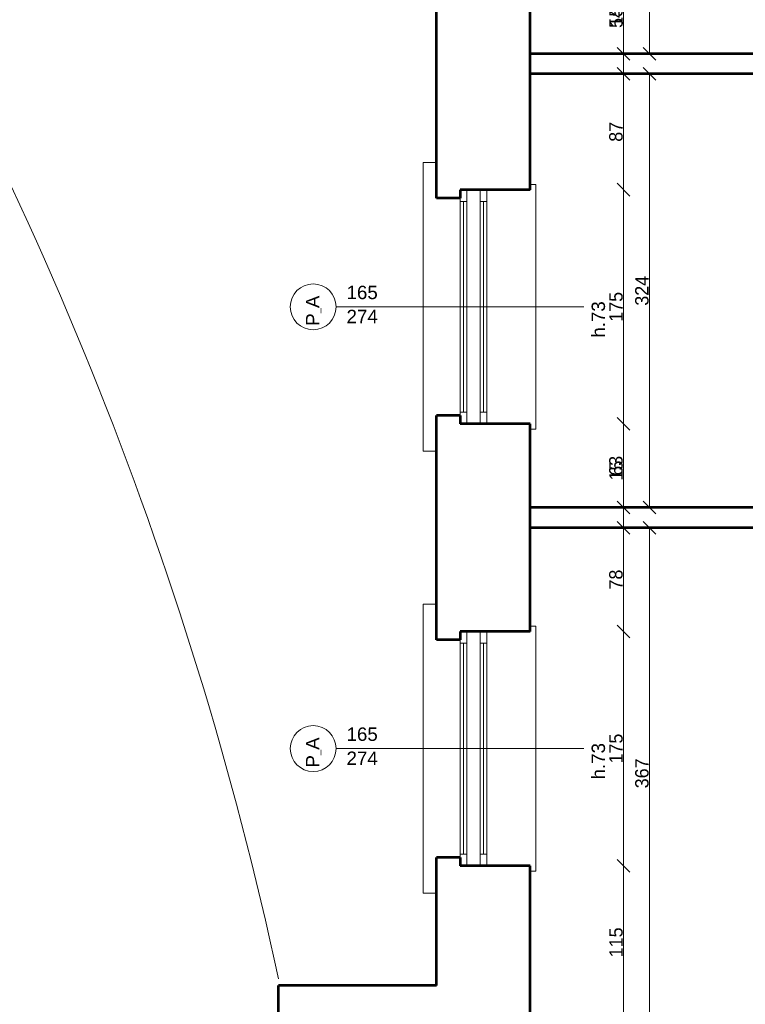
# Model space of a CAD drawing. Header units: inches. Extents: x -21887 to 84279, y -131485 to 67836.
# Tile 167 of 256: x -9333 to -3914, y 19050 to 26406. Entities that reach past the tile are written whole.
import ezdxf

# ---------------------------------------------------------------- set-up
doc = ezdxf.new("R2010")
doc.units = ezdxf.units.IN
doc.header["$MEASUREMENT"] = 0
doc.layers.get('0').update_dxf_attribs({"lineweight": 13})
doc.layers.get('Defpoints').update_dxf_attribs({"lineweight": 13})
for name, color, linetype, lineweight in [('AI_MURY', 7, 'Continuous', 53), ('Dimensioning', 7, 'Continuous', 13), ('DRZWI', 7, 'Continuous', 13), ('dzialowki', 7, 'Continuous', 53), ('schodzy', 7, 'Continuous', 13)]:
    doc.layers.add(name, color=color, linetype=linetype, lineweight=lineweight)
doc.styles.add('GENERATED_STYLE_7', font='txt')
doc.styles.add('Style-Courier New', font='txt')
doc.dimstyles.new('Dimstyle_4', dxfattribs={"dimtxt": 100, "dimasz": 95, "dimexe": 0, "dimexo": 0, "dimgap": 0.09, "dimtad": 1, "dimdec": 0, "dimlfac": 0.1, "dimzin": 0, "dimdsep": 46, "dimlunit": 5, "dimtxsty": 'GENERATED_STYLE_7', "dimblk": 'ARROWHEAD_6', "dimcen": 0.09, "dimclrd": 161, "dimclre": 161, "dimclrt": 7, "dimadec": 0, "dimazin": 0, "dimtfac": 1, "dimtdec": 0, "dimtmove": 0, "dimatfit": 3, "dimfxl": 0, "dimtolj": 1, "dimtzin": 0, "dimarcsym": 0})

# ---------------------------------------------------------------- blocks, each defined once
blk = doc.blocks.new('ARROWHEAD_6')
at = {"color": 0, "linetype": 'Continuous'}
for p, q in [((0, 0), (-1, 0)), ((-0.5, -0.5), (0.5, 0.5))]:
    blk.add_line(p, q, dxfattribs=at)
blk = doc.blocks.new('*U104')
at = {"layer": 'Defpoints', "color": 0, "linetype": 'Continuous'}
for p in [(-5590, 20085.7), (-4823.6, 20085.7), (-4823.6, 18940.7)]:
    blk.add_point(p, dxfattribs=at)
at = {"layer": 'Dimensioning', "color": 161, "linetype": 'Continuous', "lineweight": -2}
for p, q in [((-4823.8, 20085.7), (-4823.6, 20085.7)), ((-4823.6, 19035.7), (-4823.6, 19990.7))]:
    blk.add_line(p, q, dxfattribs=at)
at = {"layer": 'Dimensioning', "color": 161, "linetype": 'Continuous', "lineweight": -2, "xscale": 95, "yscale": 95, "zscale": 95}
for p, rotation in [((-4823.6, 20085.7), 90), ((-4823.6, 18940.7), 270)]:
    blk.add_blockref('ARROWHEAD_6', p, dxfattribs=dict(at, rotation=rotation))
at = {"layer": 'Dimensioning', "color": 7, "linetype": 'Continuous', "insert": (-4879.3, 19513.2), "char_height": 100, "attachment_point": 5, "rotation": 90, "style": 'GENERATED_STYLE_7'}
blk.add_mtext('115', dxfattribs=at)
blk = doc.blocks.new('*D1780')
at = {"layer": 'Defpoints'}
for p in [(-5590, 20085.7), (-4823.6, 20085.7), (-4823.6, 19513.2), (-4823.6, 18940.7)]:
    blk.add_point(p, dxfattribs=at)
at = {"layer": 'Dimensioning', "color": 161, "linetype": 'Continuous'}
blk.add_blockref('*U104', (0, 0), dxfattribs=at)
blk = doc.blocks.new('*U105')
at = {"layer": 'Defpoints', "color": 0, "linetype": 'Continuous'}
for p in [(-5639.5, 21835.7), (-4823.6, 21835.7), (-5590, 20085.7)]:
    blk.add_point(p, dxfattribs=at)
at = {"layer": 'Dimensioning', "color": 161, "linetype": 'Continuous', "lineweight": -2}
for p, q in [((-4823.8, 21835.7), (-4823.6, 21835.7)), ((-4823.6, 20180.7), (-4823.6, 21740.7)), ((-4823.8, 20085.7), (-4823.6, 20085.7))]:
    blk.add_line(p, q, dxfattribs=at)
at = {"layer": 'Dimensioning', "color": 161, "linetype": 'Continuous', "lineweight": -2, "xscale": 95, "yscale": 95, "zscale": 95}
for p, rotation in [((-4823.6, 21835.7), 90), ((-4823.6, 20085.7), 270)]:
    blk.add_blockref('ARROWHEAD_6', p, dxfattribs=dict(at, rotation=rotation))
at = {"layer": 'Dimensioning', "color": 7, "linetype": 'Continuous', "insert": (-4879.3, 20960.7), "char_height": 100, "attachment_point": 5, "rotation": 90, "style": 'GENERATED_STYLE_7'}
blk.add_mtext('175', dxfattribs=at)
blk = doc.blocks.new('*D1781')
at = {"layer": 'Defpoints'}
for p in [(-5639.5, 21835.7), (-4823.6, 21835.7), (-4823.6, 20960.7), (-5590, 20085.7)]:
    blk.add_point(p, dxfattribs=at)
at = {"layer": 'Dimensioning', "color": 161, "linetype": 'Continuous'}
blk.add_blockref('*U105', (0, 0), dxfattribs=at)
blk = doc.blocks.new('*U106')
at = {"layer": 'Defpoints', "color": 0, "linetype": 'Continuous'}
for p in [(-5519.5, 22610.7), (-4823.6, 22610.7), (-5639.5, 21835.7)]:
    blk.add_point(p, dxfattribs=at)
at = {"layer": 'Dimensioning', "color": 161, "linetype": 'Continuous', "lineweight": -2}
for p, q in [((-4823.8, 22610.7), (-4823.6, 22610.7)), ((-4823.6, 21930.7), (-4823.6, 22515.7)), ((-4823.8, 21835.7), (-4823.6, 21835.7))]:
    blk.add_line(p, q, dxfattribs=at)
at = {"layer": 'Dimensioning', "color": 161, "linetype": 'Continuous', "lineweight": -2, "xscale": 95, "yscale": 95, "zscale": 95}
for p, rotation in [((-4823.6, 22610.7), 90), ((-4823.6, 21835.7), 270)]:
    blk.add_blockref('ARROWHEAD_6', p, dxfattribs=dict(at, rotation=rotation))
at = {"layer": 'Dimensioning', "color": 7, "linetype": 'Continuous', "insert": (-4879.9, 22223.2), "char_height": 100, "attachment_point": 5, "rotation": 90, "style": 'GENERATED_STYLE_7'}
blk.add_mtext('78', dxfattribs=at)
blk = doc.blocks.new('*D1782')
at = {"layer": 'Defpoints'}
for p in [(-5519.5, 22610.7), (-4823.6, 22610.7), (-4823.6, 22223.2), (-5639.5, 21835.7)]:
    blk.add_point(p, dxfattribs=at)
at = {"layer": 'Dimensioning', "color": 161, "linetype": 'Continuous'}
blk.add_blockref('*U106', (0, 0), dxfattribs=at)
blk = doc.blocks.new('*U107')
at = {"layer": 'Defpoints', "color": 0, "linetype": 'Continuous'}
for p in [(-5519.5, 22760.7), (-4823.6, 22760.7), (-5519.5, 22610.7)]:
    blk.add_point(p, dxfattribs=at)
at = {"layer": 'Dimensioning', "color": 161, "linetype": 'Continuous', "lineweight": -2}
for p, q in [((-4823.6, 22855.7), (-4823.6, 23124.1)), ((-4823.8, 22760.7), (-4823.6, 22760.7)), ((-4823.6, 22610.7), (-4823.6, 22760.7)), ((-4823.8, 22610.7), (-4823.6, 22610.7)), ((-4823.6, 22515.7), (-4823.6, 22420.7))]:
    blk.add_line(p, q, dxfattribs=at)
at = {"layer": 'Dimensioning', "color": 161, "linetype": 'Continuous', "lineweight": -2, "xscale": 95, "yscale": 95, "zscale": 95}
for p, rotation in [((-4823.6, 22760.7), 270), ((-4823.6, 22610.7), 90)]:
    blk.add_blockref('ARROWHEAD_6', p, dxfattribs=dict(at, rotation=rotation))
at = {"layer": 'Dimensioning', "color": 7, "linetype": 'Continuous', "insert": (-4879.3, 23037.4), "char_height": 100, "attachment_point": 5, "rotation": 90, "style": 'GENERATED_STYLE_7'}
blk.add_mtext('15', dxfattribs=at)
blk = doc.blocks.new('*D1783')
at = {"layer": 'Defpoints'}
for p in [(-4823.6, 23037.4), (-5519.5, 22760.7), (-4823.6, 22760.7), (-5519.5, 22610.7)]:
    blk.add_point(p, dxfattribs=at)
at = {"layer": 'Dimensioning', "color": 161, "linetype": 'Continuous'}
blk.add_blockref('*U107', (0, 0), dxfattribs=at)
blk = doc.blocks.new('*U108')
at = {"layer": 'Defpoints', "color": 0, "linetype": 'Continuous'}
for p in [(-5633.2, 23385.7), (-4823.6, 23385.7), (-5519.5, 22760.7)]:
    blk.add_point(p, dxfattribs=at)
at = {"layer": 'Dimensioning', "color": 161, "linetype": 'Continuous', "lineweight": -2}
for p, q in [((-4823.8, 23385.7), (-4823.6, 23385.7)), ((-4823.6, 22855.7), (-4823.6, 23290.7)), ((-4823.8, 22760.7), (-4823.6, 22760.7))]:
    blk.add_line(p, q, dxfattribs=at)
at = {"layer": 'Dimensioning', "color": 161, "linetype": 'Continuous', "lineweight": -2, "xscale": 95, "yscale": 95, "zscale": 95}
for p, rotation in [((-4823.6, 23385.7), 90), ((-4823.6, 22760.7), 270)]:
    blk.add_blockref('ARROWHEAD_6', p, dxfattribs=dict(at, rotation=rotation))
at = {"layer": 'Dimensioning', "color": 7, "linetype": 'Continuous', "insert": (-4879.9, 23073.2), "char_height": 100, "attachment_point": 5, "rotation": 90, "style": 'GENERATED_STYLE_7'}
blk.add_mtext('63', dxfattribs=at)
blk = doc.blocks.new('*D1784')
at = {"layer": 'Defpoints'}
for p in [(-5633.2, 23385.7), (-4823.6, 23385.7), (-4823.6, 23073.2), (-5519.5, 22760.7)]:
    blk.add_point(p, dxfattribs=at)
at = {"layer": 'Dimensioning', "color": 161, "linetype": 'Continuous'}
blk.add_blockref('*U108', (0, 0), dxfattribs=at)
blk = doc.blocks.new('*U109')
at = {"layer": 'Defpoints', "color": 0, "linetype": 'Continuous'}
for p in [(-5678.3, 25135.7), (-4823.6, 25135.7), (-5633.2, 23385.7)]:
    blk.add_point(p, dxfattribs=at)
at = {"layer": 'Dimensioning', "color": 161, "linetype": 'Continuous', "lineweight": -2}
for p, q in [((-4823.8, 25135.7), (-4823.6, 25135.7)), ((-4823.6, 23480.7), (-4823.6, 25040.7)), ((-4823.8, 23385.7), (-4823.6, 23385.7))]:
    blk.add_line(p, q, dxfattribs=at)
at = {"layer": 'Dimensioning', "color": 161, "linetype": 'Continuous', "lineweight": -2, "xscale": 95, "yscale": 95, "zscale": 95}
for p, rotation in [((-4823.6, 25135.7), 90), ((-4823.6, 23385.7), 270)]:
    blk.add_blockref('ARROWHEAD_6', p, dxfattribs=dict(at, rotation=rotation))
at = {"layer": 'Dimensioning', "color": 7, "linetype": 'Continuous', "insert": (-4879.3, 24260.7), "char_height": 100, "attachment_point": 5, "rotation": 90, "style": 'GENERATED_STYLE_7'}
blk.add_mtext('175', dxfattribs=at)
blk = doc.blocks.new('*D1785')
at = {"layer": 'Defpoints'}
for p in [(-5678.3, 25135.7), (-4823.6, 25135.7), (-4823.6, 24260.7), (-5633.2, 23385.7)]:
    blk.add_point(p, dxfattribs=at)
at = {"layer": 'Dimensioning', "color": 161, "linetype": 'Continuous'}
blk.add_blockref('*U109', (0, 0), dxfattribs=at)
blk = doc.blocks.new('*U110')
at = {"layer": 'Defpoints', "color": 0, "linetype": 'Continuous'}
for p in [(-5519.5, 26000.7), (-4823.6, 26000.7), (-5678.3, 25135.7)]:
    blk.add_point(p, dxfattribs=at)
at = {"layer": 'Dimensioning', "color": 161, "linetype": 'Continuous', "lineweight": -2}
for p, q in [((-4823.8, 26000.7), (-4823.6, 26000.7)), ((-4823.6, 25230.7), (-4823.6, 25905.7)), ((-4823.8, 25135.7), (-4823.6, 25135.7))]:
    blk.add_line(p, q, dxfattribs=at)
at = {"layer": 'Dimensioning', "color": 161, "linetype": 'Continuous', "lineweight": -2, "xscale": 95, "yscale": 95, "zscale": 95}
for p, rotation in [((-4823.6, 26000.7), 90), ((-4823.6, 25135.7), 270)]:
    blk.add_blockref('ARROWHEAD_6', p, dxfattribs=dict(at, rotation=rotation))
at = {"layer": 'Dimensioning', "color": 7, "linetype": 'Continuous', "insert": (-4879.9, 25568.2), "char_height": 100, "attachment_point": 5, "rotation": 90, "style": 'GENERATED_STYLE_7'}
blk.add_mtext('87', dxfattribs=at)
blk = doc.blocks.new('*D1786')
at = {"layer": 'Defpoints'}
for p in [(-5519.5, 26000.7), (-4823.6, 26000.7), (-4823.6, 25568.2), (-5678.3, 25135.7)]:
    blk.add_point(p, dxfattribs=at)
at = {"layer": 'Dimensioning', "color": 161, "linetype": 'Continuous'}
blk.add_blockref('*U110', (0, 0), dxfattribs=at)
blk = doc.blocks.new('*U111')
at = {"layer": 'Defpoints', "color": 0, "linetype": 'Continuous'}
for p in [(-5519.5, 26150.7), (-4823.6, 26150.7), (-5519.5, 26000.7)]:
    blk.add_point(p, dxfattribs=at)
at = {"layer": 'Dimensioning', "color": 161, "linetype": 'Continuous', "lineweight": -2}
for p, q in [((-4823.6, 26245.7), (-4823.6, 26514.1)), ((-4823.8, 26150.7), (-4823.6, 26150.7)), ((-4823.6, 26000.7), (-4823.6, 26150.7)), ((-4823.8, 26000.7), (-4823.6, 26000.7)), ((-4823.6, 25905.7), (-4823.6, 25810.7))]:
    blk.add_line(p, q, dxfattribs=at)
at = {"layer": 'Dimensioning', "color": 161, "linetype": 'Continuous', "lineweight": -2, "xscale": 95, "yscale": 95, "zscale": 95}
for p, rotation in [((-4823.6, 26150.7), 270), ((-4823.6, 26000.7), 90)]:
    blk.add_blockref('ARROWHEAD_6', p, dxfattribs=dict(at, rotation=rotation))
at = {"layer": 'Dimensioning', "color": 7, "linetype": 'Continuous', "insert": (-4879.3, 26427.4), "char_height": 100, "attachment_point": 5, "rotation": 90, "style": 'GENERATED_STYLE_7'}
blk.add_mtext('15', dxfattribs=at)
blk = doc.blocks.new('*D1787')
at = {"layer": 'Defpoints'}
for p in [(-4823.6, 26427.4), (-5519.5, 26150.7), (-4823.6, 26150.7), (-5519.5, 26000.7)]:
    blk.add_point(p, dxfattribs=at)
at = {"layer": 'Dimensioning', "color": 161, "linetype": 'Continuous'}
blk.add_blockref('*U111', (0, 0), dxfattribs=at)
blk = doc.blocks.new('*U112')
at = {"layer": 'Defpoints', "color": 0, "linetype": 'Continuous'}
for p in [(-5626.7, 26685.7), (-4823.6, 26685.7), (-5519.5, 26150.7)]:
    blk.add_point(p, dxfattribs=at)
at = {"layer": 'Dimensioning', "color": 161, "linetype": 'Continuous', "lineweight": -2}
for p, q in [((-4823.8, 26685.7), (-4823.6, 26685.7)), ((-4823.6, 26245.7), (-4823.6, 26590.7)), ((-4823.8, 26150.7), (-4823.6, 26150.7))]:
    blk.add_line(p, q, dxfattribs=at)
at = {"layer": 'Dimensioning', "color": 161, "linetype": 'Continuous', "lineweight": -2, "xscale": 95, "yscale": 95, "zscale": 95}
for p, rotation in [((-4823.6, 26685.7), 90), ((-4823.6, 26150.7), 270)]:
    blk.add_blockref('ARROWHEAD_6', p, dxfattribs=dict(at, rotation=rotation))
at = {"layer": 'Dimensioning', "color": 7, "linetype": 'Continuous', "insert": (-4878.6, 26418.2), "char_height": 100, "attachment_point": 5, "rotation": 90, "style": 'GENERATED_STYLE_7'}
blk.add_mtext('54', dxfattribs=at)
blk = doc.blocks.new('*D1788')
at = {"layer": 'Defpoints'}
for p in [(-5626.7, 26685.7), (-4823.6, 26685.7), (-4823.6, 26418.2), (-5519.5, 26150.7)]:
    blk.add_point(p, dxfattribs=at)
at = {"layer": 'Dimensioning', "color": 161, "linetype": 'Continuous'}
blk.add_blockref('*U112', (0, 0), dxfattribs=at)
blk = doc.blocks.new('*U255')
at = {"layer": 'Defpoints', "color": 0, "linetype": 'Continuous'}
for p in [(-4629.5, 29120.7), (-4629.5, 29120.7), (-4629.5, 26150.7)]:
    blk.add_point(p, dxfattribs=at)
at = {"layer": 'Dimensioning', "color": 161, "linetype": 'Continuous', "lineweight": -2}
blk.add_line((-4629.5, 26245.7), (-4629.5, 29025.7), dxfattribs=at)
at = {"layer": 'Dimensioning', "color": 161, "linetype": 'Continuous', "lineweight": -2, "xscale": 95, "yscale": 95, "zscale": 95}
for p, rotation in [((-4629.5, 29120.7), 90), ((-4629.5, 26150.7), 270)]:
    blk.add_blockref('ARROWHEAD_6', p, dxfattribs=dict(at, rotation=rotation))
at = {"layer": 'Dimensioning', "color": 7, "linetype": 'Continuous', "insert": (-4685.8, 27635.7), "char_height": 100, "attachment_point": 5, "rotation": 90, "style": 'GENERATED_STYLE_7'}
blk.add_mtext('297', dxfattribs=at)
blk = doc.blocks.new('*D2024')
at = {"layer": 'Defpoints'}
for p in [(-4629.5, 29120.7), (-4629.5, 29120.7), (-4629.5, 27635.7), (-4629.5, 26150.7)]:
    blk.add_point(p, dxfattribs=at)
at = {"layer": 'Dimensioning', "color": 161, "linetype": 'Continuous'}
blk.add_blockref('*U255', (0, 0), dxfattribs=at)
blk = doc.blocks.new('*U256')
at = {"layer": 'Defpoints', "color": 0, "linetype": 'Continuous'}
for p in [(-4629.5, 26000.7), (-4629.5, 26000.7), (-4629.5, 22760.7)]:
    blk.add_point(p, dxfattribs=at)
at = {"layer": 'Dimensioning', "color": 161, "linetype": 'Continuous', "lineweight": -2}
blk.add_line((-4629.5, 22855.7), (-4629.5, 25905.7), dxfattribs=at)
at = {"layer": 'Dimensioning', "color": 161, "linetype": 'Continuous', "lineweight": -2, "xscale": 95, "yscale": 95, "zscale": 95}
for p, rotation in [((-4629.5, 26000.7), 90), ((-4629.5, 22760.7), 270)]:
    blk.add_blockref('ARROWHEAD_6', p, dxfattribs=dict(at, rotation=rotation))
at = {"layer": 'Dimensioning', "color": 7, "linetype": 'Continuous', "insert": (-4685.8, 24380.7), "char_height": 100, "attachment_point": 5, "rotation": 90, "style": 'GENERATED_STYLE_7'}
blk.add_mtext('324', dxfattribs=at)
blk = doc.blocks.new('*D2025')
at = {"layer": 'Defpoints'}
for p in [(-4629.5, 26000.7), (-4629.5, 26000.7), (-4629.5, 24380.7), (-4629.5, 22760.7)]:
    blk.add_point(p, dxfattribs=at)
at = {"layer": 'Dimensioning', "color": 161, "linetype": 'Continuous'}
blk.add_blockref('*U256', (0, 0), dxfattribs=at)
blk = doc.blocks.new('*U257')
at = {"layer": 'Defpoints', "color": 0, "linetype": 'Continuous'}
for p in [(-4629.5, 22610.7), (-4629.5, 22610.7), (-4629.5, 18940.7)]:
    blk.add_point(p, dxfattribs=at)
at = {"layer": 'Dimensioning', "color": 161, "linetype": 'Continuous', "lineweight": -2}
blk.add_line((-4629.5, 19035.7), (-4629.5, 22515.7), dxfattribs=at)
at = {"layer": 'Dimensioning', "color": 161, "linetype": 'Continuous', "lineweight": -2, "xscale": 95, "yscale": 95, "zscale": 95}
for p, rotation in [((-4629.5, 22610.7), 90), ((-4629.5, 18940.7), 270)]:
    blk.add_blockref('ARROWHEAD_6', p, dxfattribs=dict(at, rotation=rotation))
at = {"layer": 'Dimensioning', "color": 7, "linetype": 'Continuous', "insert": (-4685.8, 20775.7), "char_height": 100, "attachment_point": 5, "rotation": 90, "style": 'GENERATED_STYLE_7'}
blk.add_mtext('367', dxfattribs=at)
blk = doc.blocks.new('*D2026')
at = {"layer": 'Defpoints'}
for p in [(-4629.5, 22610.7), (-4629.5, 22610.7), (-4629.5, 20775.7), (-4629.5, 18940.7)]:
    blk.add_point(p, dxfattribs=at)
at = {"layer": 'Dimensioning', "color": 161, "linetype": 'Continuous'}
blk.add_blockref('*U257', (0, 0), dxfattribs=at)

msp = doc.modelspace()

# ---------------------------------------------------------------- linework, layer by layer
at = {"layer": 'AI_MURY', "color": 7, "linetype": 'Continuous'}
for p, q in [((-6219.5, 25073.2), (-6219.5, 26748.2)), ((-5519.5, 25135.7), (-5519.5, 26685.7)), ((-5519.5, 25135.7), (-6044.5, 25135.7)), ((-6044.5, 25135.7), (-6044.5, 25073.2)), ((-6044.5, 25073.2), (-6219.5, 25073.2)), ((-6219.5, 21773.2), (-6219.5, 23448.2)), ((-6044.5, 23448.2), (-6219.5, 23448.2)), ((-6044.5, 23448.2), (-6044.5, 23385.7)), ((-5519.5, 23385.7), (-6044.5, 23385.7)), ((-5519.5, 21835.7), (-5519.5, 23385.7)), ((-6044.5, 21773.2), (-6219.5, 21773.2)), ((-5519.5, 21835.7), (-6044.5, 21835.7)), ((-6044.5, 21835.7), (-6044.5, 21773.2)), ((-6044.5, 20148.2), (-6219.5, 20148.2)), ((-6219.5, 19190.7), (-6219.5, 20148.2)), ((-6044.5, 20148.2), (-6044.5, 20085.7)), ((-5519.5, 20085.7), (-6044.5, 20085.7)), ((-5519.5, 18940.7), (-5519.5, 20085.7)), ((-7399.5, 17730.7), (-7399.5, 19190.7)), ((-6219.5, 19190.7), (-7399.5, 19190.7))]:
    msp.add_line(p, q, dxfattribs=at)
at = {"layer": 'DRZWI', "color": 251, "linetype": 'Continuous'}
for p, q in [((-6319.5, 25339.6), (-6319.5, 23181.8)), ((-6319.5, 25339.6), (-6219.5, 25339.6)), ((-5519.5, 25175.7), (-5479.5, 25175.7)), ((-5479.5, 25175.7), (-5479.5, 23345.7)), ((-5519.5, 23345.7), (-5479.5, 23345.7)), ((-6319.5, 23181.8), (-6219.5, 23181.8)), ((-6319.5, 22039.6), (-6319.5, 19881.8)), ((-6319.5, 22039.6), (-6219.5, 22039.6)), ((-5519.5, 21875.7), (-5479.5, 21875.7)), ((-5479.5, 21875.7), (-5479.5, 20045.7)), ((-5519.5, 20045.7), (-5479.5, 20045.7)), ((-6319.5, 19881.8), (-6219.5, 19881.8))]:
    msp.add_line(p, q, dxfattribs=at)
at = {"layer": 'DRZWI', "color": 220, "linetype": 'Continuous'}
for p, q in [((-5994.5, 25048.2), (-5994.5, 25135.7)), ((-5894.5, 25048.2), (-5894.5, 25135.7)), ((-5844.5, 25048.2), (-5844.5, 25135.7)), ((-6044.5, 25048.2), (-6044.5, 25073.2)), ((-5994.5, 25048.2), (-6044.5, 25048.2)), ((-6044.5, 25048.2), (-6044.5, 23473.2)), ((-6019.5, 25048.2), (-6019.5, 23473.2)), ((-5994.5, 25048.2), (-5994.5, 23473.2)), ((-5844.5, 25048.2), (-5894.5, 25048.2)), ((-5894.5, 25048.2), (-5894.5, 23473.2)), ((-5869.5, 25048.2), (-5869.5, 23473.2)), ((-5844.5, 25048.2), (-5844.5, 23473.2)), ((-6969.9, 24260.7), (-5119.1, 24260.7)), ((-5994.5, 23473.2), (-6044.5, 23473.2)), ((-6044.5, 23473.2), (-6044.5, 23448.2)), ((-5994.5, 23473.2), (-5994.5, 23385.7)), ((-5894.5, 23473.2), (-5894.5, 23385.7)), ((-5844.5, 23473.2), (-5894.5, 23473.2)), ((-5844.5, 23473.2), (-5844.5, 23385.7)), ((-6044.5, 21748.2), (-6044.5, 21773.2)), ((-5994.5, 21748.2), (-5994.5, 21835.7)), ((-5894.5, 21748.2), (-5894.5, 21835.7)), ((-5844.5, 21748.2), (-5844.5, 21835.7)), ((-5994.5, 21748.2), (-6044.5, 21748.2)), ((-6044.5, 21748.2), (-6044.5, 20173.2)), ((-6019.5, 21748.2), (-6019.5, 20173.2)), ((-5994.5, 21748.2), (-5994.5, 20173.2)), ((-5844.5, 21748.2), (-5894.5, 21748.2)), ((-5894.5, 21748.2), (-5894.5, 20173.2)), ((-5869.5, 21748.2), (-5869.5, 20173.2)), ((-5844.5, 21748.2), (-5844.5, 20173.2)), ((-6969.9, 20960.7), (-5119.1, 20960.7)), ((-5994.5, 20173.2), (-6044.5, 20173.2)), ((-6044.5, 20173.2), (-6044.5, 20148.2)), ((-5994.5, 20173.2), (-5994.5, 20085.7)), ((-5894.5, 20173.2), (-5894.5, 20085.7)), ((-5844.5, 20173.2), (-5894.5, 20173.2)), ((-5844.5, 20173.2), (-5844.5, 20085.7))]:
    msp.add_line(p, q, dxfattribs=at)
for centre in [(-7141.2, 24260.6), (-7141.2, 20960.6)]:
    msp.add_circle(centre, 171.3, dxfattribs=at)
at = {"layer": 'dzialowki', "color": 12, "linetype": 'Continuous'}
for p, q in [((-1657.7, 26150.7), (-5519.5, 26150.7)), ((-1657.7, 26000.7), (-5519.5, 26000.7)), ((-1657.7, 22760.7), (-5519.5, 22760.7)), ((-1657.7, 22610.7), (-5519.5, 22610.7))]:
    msp.add_line(p, q, dxfattribs=at)
at = {"layer": 'schodzy', "color": 9, "linetype": 'Continuous'}
msp.add_arc((-34504.4, 13395.7), 27728, 12.16904, 31.87832, dxfattribs=at)

# ---------------------------------------------------------------- texts
at = {"layer": 'DRZWI', "color": 220, "char_height": 100, "width": 355.178, "attachment_point": 1, "line_spacing_factor": 1.079079, "style": 'GENERATED_STYLE_7'}
for insert in [(-6892, 24418.3), (-6892, 21118.3)]:
    msp.add_mtext('\\fArial|b0|i0|c238|p39;165\\P274', dxfattribs=dict(at, insert=insert))
at = {"layer": 'DRZWI', "color": 220, "char_height": 100, "attachment_point": 1, "rotation": 90, "style": 'GENERATED_STYLE_7'}
for s, insert, width in [('\\fArial|b0|i0|c238|p39;P\\H50.000000;_\\H100.000000;A', (-7194.7, 24119.1), 460.117), ('\\fArial|b0|i0|c238|p39;h.73', (-5061.8, 24030.3), 667.778), ('\\fArial|b0|i0|c238|p39;P\\H50.000000;_\\H100.000000;A', (-7194.7, 20819.1), 460.117), ('\\fArial|b0|i0|c238|p39;h.73', (-5061.8, 20730.3), 667.778)]:
    msp.add_mtext(s, dxfattribs=dict(at, insert=insert, width=width))

# ---------------------------------------------------------------- dimensions: what is measured, and where the dimension line sits
at = {"layer": 'Dimensioning', "color": 161, "linetype": 'Continuous'}
for base, p1, p2, picture, middle in [((-4629.5, 29120.7), (-4629.5, 26150.7), (-4629.5, 29120.7), '*D2024', (-4629.5, 27635.7)), ((-4823.5790566, 26685.7131048), (-5519.4819462, 26150.7131048), (-5626.7314352, 26685.7131048), '*D1788', (-4823.5790566, 26418.2131048)), ((-4823.6, 26150.7), (-5519.5, 26000.7), (-5519.5, 26150.7), '*D1787', (-4823.6, 26427.4)), ((-4823.5790566, 26000.7131048), (-5678.3271956, 25135.7131048), (-5519.4819462, 26000.7131048), '*D1786', (-4823.5790566, 25568.2131048)), ((-4629.5, 26000.7), (-4629.5, 22760.7), (-4629.5, 26000.7), '*D2025', (-4629.5, 24380.7)), ((-4823.6, 25135.7), (-5633.2, 23385.7), (-5678.3, 25135.7), '*D1785', (-4823.6, 24260.7)), ((-4823.5790566, 23385.7131048), (-5519.4819462, 22760.7131048), (-5633.1670562, 23385.7131048), '*D1784', (-4823.5790566, 23073.2131048)), ((-4823.6, 22760.7), (-5519.5, 22610.7), (-5519.5, 22760.7), '*D1783', (-4823.6, 23037.4)), ((-4823.5790566, 22610.7131048), (-5639.5496892, 21835.7131048), (-5519.4819462, 22610.7131048), '*D1782', (-4823.5790566, 22223.2131048)), ((-4629.5, 22610.7), (-4629.5, 18940.7), (-4629.5, 22610.7), '*D2026', (-4629.5, 20775.7)), ((-4823.6, 21835.7), (-5590, 20085.7), (-5639.5, 21835.7), '*D1781', (-4823.6, 20960.7)), ((-4823.5790566, 20085.7131048), (-4823.5790566, 18940.7131048), (-5589.9795116, 20085.7131048), '*D1780', (-4823.5790566, 19513.2131048))]:
    dim = msp.add_linear_dim(base=base, p1=p1, p2=p2, angle=90, dimstyle='Dimstyle_4', override={"dimtxsty": 'Style-Courier New', "dimclrd": 0, "dimclre": 161, "dimlwe": 0}, dxfattribs=at)
    dim.commit()
    dim.dimension.update_dxf_attribs({"geometry": picture, "text_midpoint": middle, "dimtype": 128})

doc.saveas('drawing.dxf')
